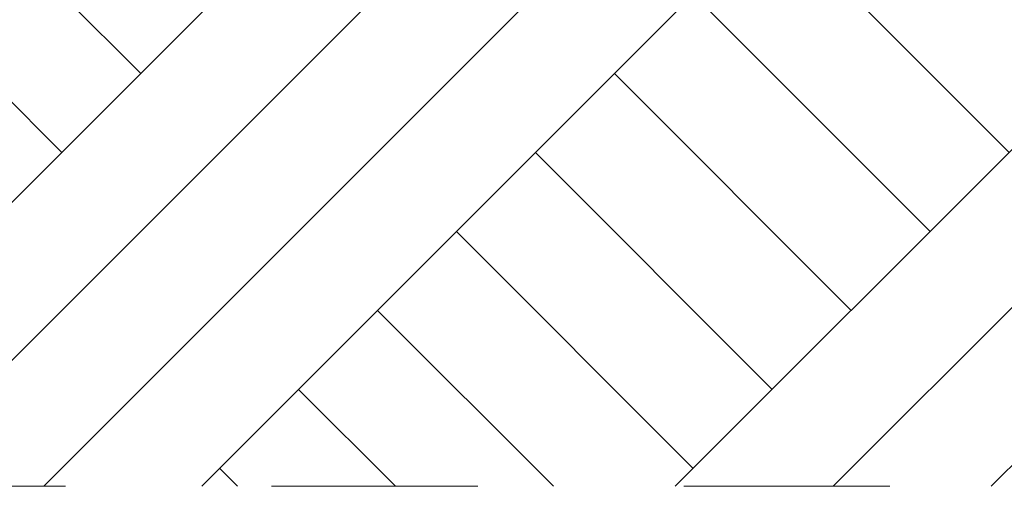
# Model space of a CAD drawing. Header units: millimetres. Extents: x 67877 to 166263, y -957 to 33454.
# Tile 2 of 98: x 69597 to 71317, y 716 to 1531. Entities that reach past the tile are written whole.
import ezdxf

# ---------------------------------------------------------------- set-up
doc = ezdxf.new("R2010")
doc.units = ezdxf.units.MM
doc.linetypes.add('Przerywana', pattern=[360, 180, -180])
doc.linetypes.add('Wipeout_Contour', pattern=[1000, 0, -1000])
doc.layers.add('0_Nr_pióra__1', color=7, linetype='Continuous', lineweight=13)
doc.layers.add('0_Nr_pióra__102', color=9, linetype='Continuous', lineweight=5)

msp = doc.modelspace()

# ---------------------------------------------------------------- wipeouts: each hides what was drawn before it
at = {"linetype": 'Wipeout_Contour', "ltscale": 5329886.778289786}
msp.add_wipeout([(77630.187, 1548.949), (76306.133, 1564.644), (73058.618, 1656.585), (70604.471, 1698.441), (68405.984, 1710.897), (68405.984, 716.011), (77630.186, 716.011)], dxfattribs=at)

# ---------------------------------------------------------------- next in the draw order: hatches: boundary and pattern name
at = {"layer": '0_Nr_pióra__102', "linetype": 'Continuous'}
h = msp.add_hatch(dxfattribs=at)
h.set_pattern_fill('Grunt_0004', color=256, style=0, pattern_type=2)
h.set_pattern_definition([(45, (51469.3, 7089.6), (-413.657, 413.657), []), (45, (51331.4, 7227.5), (-827.315, 827.315), []), (45, (51193.6, 7365.4), (-827.315, 827.315), []), (135, (51055.67, 7503.24), (137.8858, 137.8858), [585, -585])])
h.paths.add_polyline_path([(77630.187, 1548.949), (76306.133, 1564.644), (73058.618, 1656.585), (70604.471, 1698.441), (68405.984, 1710.897), (68405.984, 716.011), (77630.186, 716.011)])

# ---------------------------------------------------------------- next in the draw order: linework, layer by layer
at = {"layer": '0_Nr_pióra__1', "linetype": 'Przerywana', "ltscale": 2}
msp.add_line((67877.313, 716.011), (90974.195, 716.011), dxfattribs=at)

doc.saveas('drawing.dxf')
